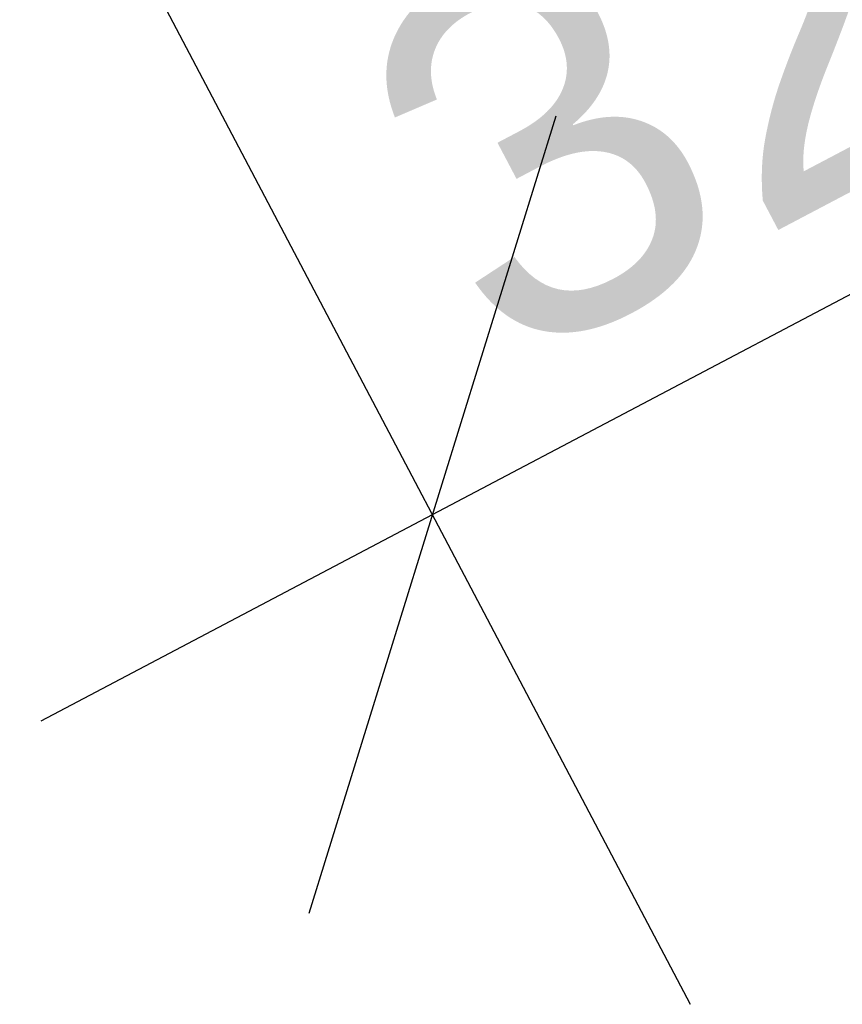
# Model space of a CAD drawing. Header units: millimetres. Extents: x -25478 to 4005, y -8416 to 11348.
# Tile 234 of 256: x -11471 to -11192, y 6467 to 6801. Entities that reach past the tile are written whole.
import ezdxf

# ---------------------------------------------------------------- set-up
doc = ezdxf.new("R2010")
doc.units = ezdxf.units.MM
doc.header["$MEASUREMENT"] = 0
doc.layers.add('POHLED ZÁPADNÍ_1_Kóty - SP', color=7, linetype='Continuous')
doc.layers.add('POHLED ZÁPADNÍ_1_Nové_Kóty - SP', color=7, linetype='Continuous')
doc.styles.add('GENEROVANÝ_STYL_2', font='txt')

msp = doc.modelspace()

# ---------------------------------------------------------------- linework, layer by layer
at = {"layer": 'POHLED ZÁPADNÍ_1_Nové_Kóty - SP', "color": 1, "linetype": 'Continuous', "lineweight": 25}
for p, q in [((-11471.29, 6898.68), (-11244.08, 6467.36)), ((-11045.21, 6784.05), (-11331.47, 6633.25)), ((-11289.61, 6768.34), (-11373.34, 6498.17)), ((-11331.47, 6633.25), (-11464.18, 6563.34))]:
    msp.add_line(p, q, dxfattribs=at)

# ---------------------------------------------------------------- texts
at = {"layer": 'POHLED ZÁPADNÍ_1_Kóty - SP', "color": 1, "linetype": 'Continuous', "lineweight": 25, "insert": (-11307.03, 6678.82), "char_height": 125, "width": 284.5725, "attachment_point": 7, "rotation": 27.7797, "style": 'GENEROVANÝ_STYL_2'}
msp.add_mtext('\\A1;{\\pql;\\fArial|b0|i0|c0|p38;324}', dxfattribs=at)

doc.saveas('drawing.dxf')
